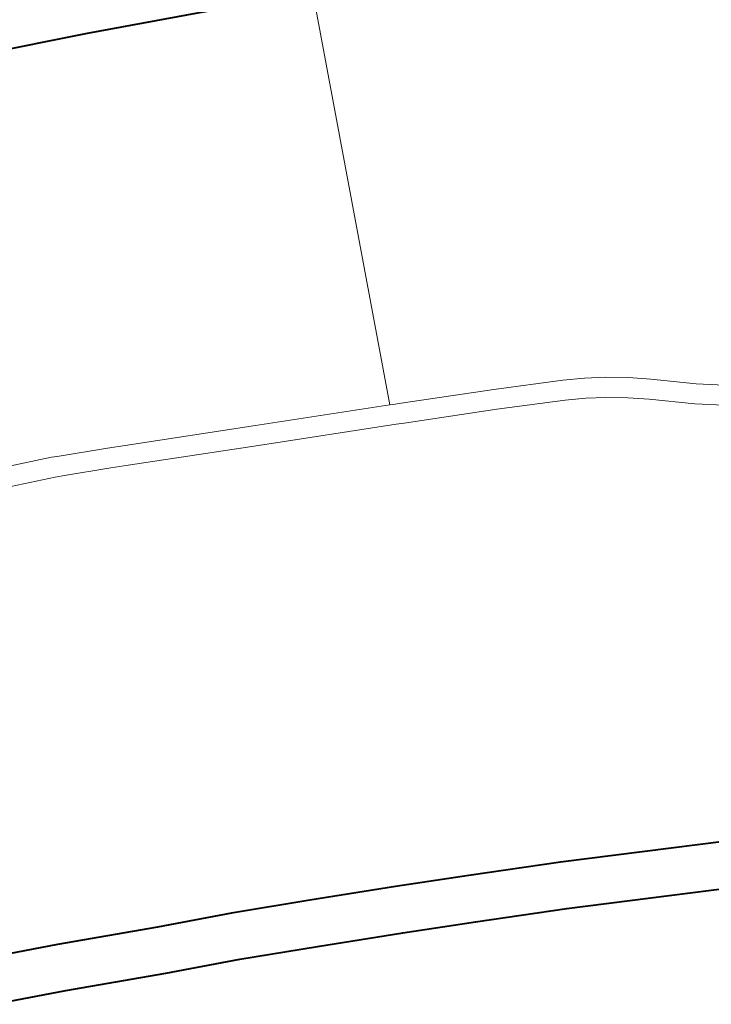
# Model space of a CAD drawing. Header units: metres. Extents: x 149090 to 149776, y 485756 to 486362.
# Tile 56 of 93: x 149613.35 to 149618.51, y 486286.19 to 486293.55. Entities that reach past the tile are written whole.
import ezdxf

# ---------------------------------------------------------------- set-up
doc = ezdxf.new("R2010")
doc.units = ezdxf.units.M
doc.header["$MEASUREMENT"] = 0
for name, color, linetype, lineweight in [('WVB-pen-brm-dik 018', 6, 'Continuous', 13), ('WVB-pen-dik 035', 1, 'Continuous', 40), ('WVB-raster-60%', 253, 'Continuous', 30)]:
    doc.layers.add(name, color=color, linetype=linetype, lineweight=lineweight)

# ---------------------------------------------------------------- blocks, each defined once
blk = doc.blocks.new('INZET')
at = {"layer": 'WVB-pen-brm-dik 018'}
for p, q in [((-0.053586, -0.112755), (-0.055073, -0.112096)), ((-0.052038, -0.113467), (-0.053586, -0.112755)), ((-0.053094, -0.119898), (-0.050486, -0.114206)), ((-0.050486, -0.114206), (-0.053094, -0.119898)), ((-0.059948, -0.11665), (-0.057678, -0.117623)), ((-0.057678, -0.117623), (-0.059948, -0.11665)), ((-0.057803, -0.117896), (-0.059981, -0.116963)), ((-0.059981, -0.116963), (-0.057803, -0.117896)), ((-0.057678, -0.117623), (-0.057571, -0.117675)), ((-0.057571, -0.117675), (-0.057678, -0.117623)), ((-0.057571, -0.117675), (-0.056912, -0.117995)), ((-0.056912, -0.117995), (-0.057571, -0.117675)), ((-0.057702, -0.117945), (-0.057803, -0.117896)), ((-0.057803, -0.117896), (-0.057702, -0.117945)), ((-0.057044, -0.118264), (-0.057702, -0.117945)), ((-0.057702, -0.117945), (-0.057044, -0.118264)), ((-0.056912, -0.117995), (-0.056677, -0.118112)), ((-0.056677, -0.118112), (-0.056912, -0.117995)), ((-0.056677, -0.118112), (-0.054911, -0.118992)), ((-0.054911, -0.118992), (-0.056677, -0.118112)), ((-0.056811, -0.11838), (-0.057044, -0.118264)), ((-0.057044, -0.118264), (-0.056811, -0.11838)), ((-0.055045, -0.119261), (-0.056811, -0.11838)), ((-0.056811, -0.11838), (-0.055045, -0.119261)), ((-0.054911, -0.118992), (-0.053094, -0.119898)), ((-0.053094, -0.119898), (-0.054911, -0.118992)), ((-0.053181, -0.120189), (-0.055045, -0.119261)), ((-0.055045, -0.119261), (-0.053181, -0.120189)), ((-0.053048, -0.119921), (-0.053094, -0.119898)), ((-0.053094, -0.119898), (-0.053048, -0.119921)), ((-0.05294, -0.119974), (-0.053048, -0.119921)), ((-0.053048, -0.119921), (-0.05294, -0.119974)), ((-0.051689, -0.120605), (-0.05294, -0.119974)), ((-0.05294, -0.119974), (-0.051689, -0.120605)), ((-0.053074, -0.120243), (-0.053181, -0.120189)), ((-0.053181, -0.120189), (-0.053074, -0.120243)), ((-0.051824, -0.120872), (-0.053074, -0.120243)), ((-0.053074, -0.120243), (-0.051824, -0.120872)), ((-0.050768, -0.121084), (-0.051689, -0.120605)), ((-0.051689, -0.120605), (-0.050768, -0.121084)), ((-0.050912, -0.121347), (-0.051824, -0.120872)), ((-0.051824, -0.120872), (-0.050912, -0.121347)), ((-0.050486, -0.121248), (-0.050768, -0.121084)), ((-0.050768, -0.121084), (-0.050486, -0.121248)), ((-0.050642, -0.121504), (-0.050912, -0.121347)), ((-0.050912, -0.121347), (-0.050642, -0.121504)), ((-0.050224, -0.121416), (-0.050486, -0.121248)), ((-0.050486, -0.121248), (-0.050224, -0.121416)), ((-0.050394, -0.121663), (-0.050642, -0.121504)), ((-0.050642, -0.121504), (-0.050394, -0.121663)), ((-0.049943, -0.121621), (-0.050224, -0.121416)), ((-0.050224, -0.121416), (-0.049943, -0.121621)), ((-0.049682, -0.12183), (-0.049943, -0.121621)), ((-0.049943, -0.121621), (-0.049682, -0.12183)), ((-0.050126, -0.121859), (-0.050394, -0.121663)), ((-0.050394, -0.121663), (-0.050126, -0.121859)), ((-0.049874, -0.122061), (-0.050126, -0.121859)), ((-0.050126, -0.121859), (-0.049874, -0.122061)), ((-0.049168, -0.122278), (-0.049682, -0.12183)), ((-0.049682, -0.12183), (-0.049168, -0.122278)), ((-0.049359, -0.122509), (-0.049874, -0.122061)), ((-0.049874, -0.122061), (-0.049359, -0.122509)), ((-0.048839, -0.122534), (-0.049168, -0.122278)), ((-0.049168, -0.122278), (-0.048839, -0.122534)), ((-0.049016, -0.122777), (-0.049359, -0.122509)), ((-0.049359, -0.122509), (-0.049016, -0.122777)), ((-0.062596, -0.123261), (-0.061798, -0.123623)), ((-0.061798, -0.123623), (-0.060426, -0.124272)), ((-0.062092, -0.124258), (-0.063092, -0.123805)), ((-0.060721, -0.124907), (-0.062092, -0.124258)), ((-0.060426, -0.124272), (-0.059403, -0.12474)), ((-0.059403, -0.12474), (-0.058335, -0.125258)), ((-0.059701, -0.125374), (-0.060721, -0.124907)), ((-0.058335, -0.125258), (-0.057168, -0.125826)), ((-0.058641, -0.125888), (-0.059701, -0.125374)), ((-0.05748, -0.126453), (-0.058641, -0.125888)), ((-0.057168, -0.125826), (-0.056182, -0.126325)), ((-0.056182, -0.126325), (-0.054947, -0.12695)), ((-0.056498, -0.126949), (-0.05748, -0.126453)), ((-0.055269, -0.127572), (-0.056498, -0.126949)), ((-0.054947, -0.12695), (-0.053859, -0.127527)), ((-0.053859, -0.127527), (-0.052739, -0.128122)), ((-0.054187, -0.128146), (-0.055269, -0.127572)), ((-0.053069, -0.128739), (-0.054187, -0.128146))]:
    blk.add_line(p, q, dxfattribs=at)
at = {"layer": 'WVB-pen-dik 035', "flags": 128}
for points in [[(-0.055073, -0.112096), (-0.053586, -0.112755), (-0.052038, -0.113467), (-0.050486, -0.114206)], [(-0.063092, -0.123805), (-0.062092, -0.124258), (-0.060721, -0.124907), (-0.059701, -0.125374), (-0.058641, -0.125888), (-0.05748, -0.126453), (-0.056498, -0.126949), (-0.055269, -0.127572), (-0.054187, -0.128146), (-0.053069, -0.128739)], [(-0.049668, -0.129817), (-0.050251, -0.129484), (-0.051203, -0.12895), (-0.052739, -0.128122), (-0.053859, -0.127527), (-0.054947, -0.12695), (-0.056182, -0.126325), (-0.057168, -0.125826), (-0.058335, -0.125258), (-0.059403, -0.12474), (-0.060426, -0.124272), (-0.061798, -0.123623), (-0.062596, -0.123261)]]:
    blk.add_lwpolyline(points, dxfattribs=at)

msp = doc.modelspace()

# ---------------------------------------------------------------- block references
at = {"layer": 'WVB-raster-60%', "xscale": 500.0000000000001, "yscale": 500.0000000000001, "zscale": 500.0000000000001, "rotation": 35.19028839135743}
msp.add_blockref('INZET', (149603.259, 486354.9637), dxfattribs=at)

doc.saveas('drawing.dxf')
